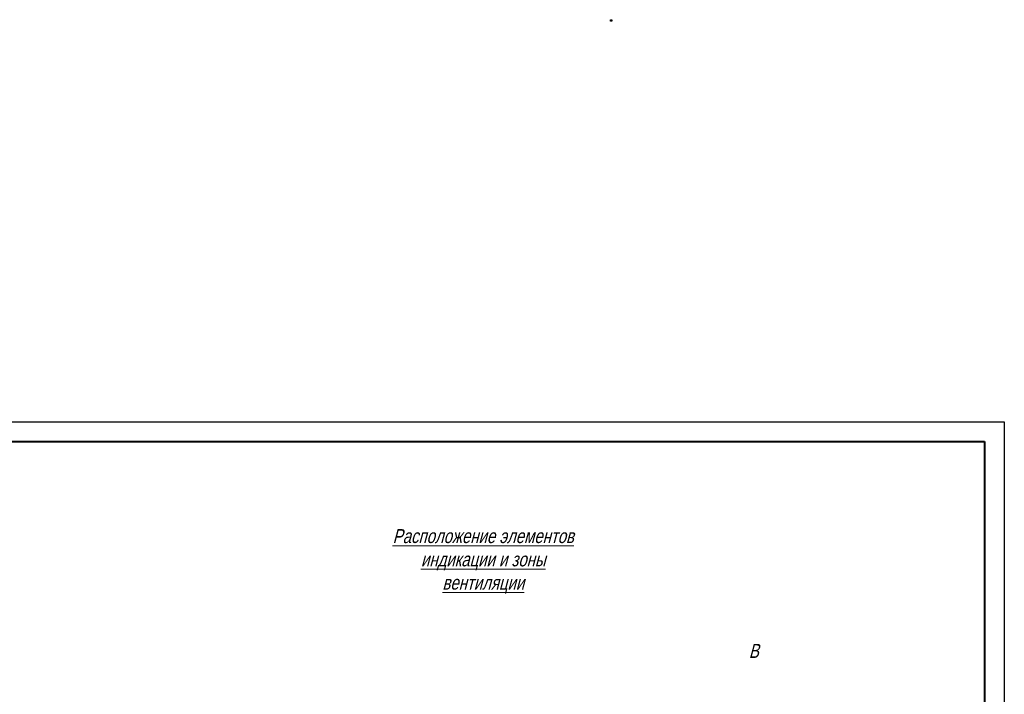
# Model space of a CAD drawing. Header units: millimetres. Extents: x 2171 to 3064, y 1134 to 1531.
# Tile 43 of 43: x 2818 to 3064, y 1362 to 1531. Entities that reach past the tile are written whole.
import ezdxf
from ezdxf.lldxf.tags import DXFTag

# ---------------------------------------------------------------- set-up
doc = ezdxf.new("R2010")
doc.units = ezdxf.units.MM
doc.layers.add('help', color=4, linetype='New Line1', lineweight=25)
doc.layers.add('text', color=7, linetype='Continuous', lineweight=20)
doc.layers.add('ФОРМАТ', color=7, linetype='Continuous')
doc.styles.add('K5_TEXTSTYLE', font='win_eskd.shx', dxfattribs={"width": 0.8, "oblique": 15, "height": 3.5})
tags = doc.linetypes.add('New Line1', pattern=[0.8, 0.5, -0.3]).pattern_tags.tags
tags[6:7] = [DXFTag(74, 4), DXFTag(75, 0), DXFTag(340, '0'), DXFTag(46, 1.0), DXFTag(50, 0.0), DXFTag(44, 0.0), DXFTag(45, 0.0)]
tags[4:5] = [DXFTag(74, 4), DXFTag(75, 0), DXFTag(340, '0'), DXFTag(46, 1.0), DXFTag(50, 0.0), DXFTag(44, 0.0), DXFTag(45, 0.0)]

msp = doc.modelspace()

# ---------------------------------------------------------------- hatches: boundary and pattern name
at = {"layer": 'help', "lineweight": 25, "ltscale": 5}
h = msp.add_hatch(color=256, dxfattribs=at)
h.dxf.hatch_style = 1
h.paths.add_polyline_path([(2965.635, 1531.26, 1), (2966.035, 1531.26, 1)])

# ---------------------------------------------------------------- linework, layer by layer
at = {"layer": 'help', "linetype": 'ByBlock', "lineweight": 25, "ltscale": 5}
msp.add_circle((2965.835, 1531.26), 0.2, dxfattribs=at)
at = {"layer": 'ФОРМАТ', "linetype": 'ByBlock', "ltscale": 5}
for p, q in [((2644.29, 1430.729), (3064.29, 1430.729)), ((3064.29, 1430.729), (3064.29, 1133.729))]:
    msp.add_line(p, q, dxfattribs=at)
at = {"layer": 'ФОРМАТ', "linetype": 'ByBlock', "lineweight": 40, "ltscale": 5}
for p, q in [((2664.29, 1425.729), (3059.29, 1425.729)), ((3059.29, 1425.729), (3059.29, 1138.729))]:
    msp.add_line(p, q, dxfattribs=at)

# ---------------------------------------------------------------- texts
at = {"layer": 'text', "linetype": 'ByBlock', "ltscale": 5, "char_height": 3.5, "attachment_point": 1, "style": 'K5_TEXTSTYLE'}
for s, width, heights, insert in [('\\pxqc;{\\LРасположение элементов\\Pиндикации и зоны \\Pвентиляции }', 62.21232, [19.753], (2902.703, 1403.81)), ('В', 5.8109, [0], (3000.314, 1375.029))]:
    msp.add_mtext_dynamic_manual_height_columns(s, width=width, gutter_width=17.5, heights=heights, dxfattribs=dict(at, insert=insert))

doc.saveas('drawing.dxf')
